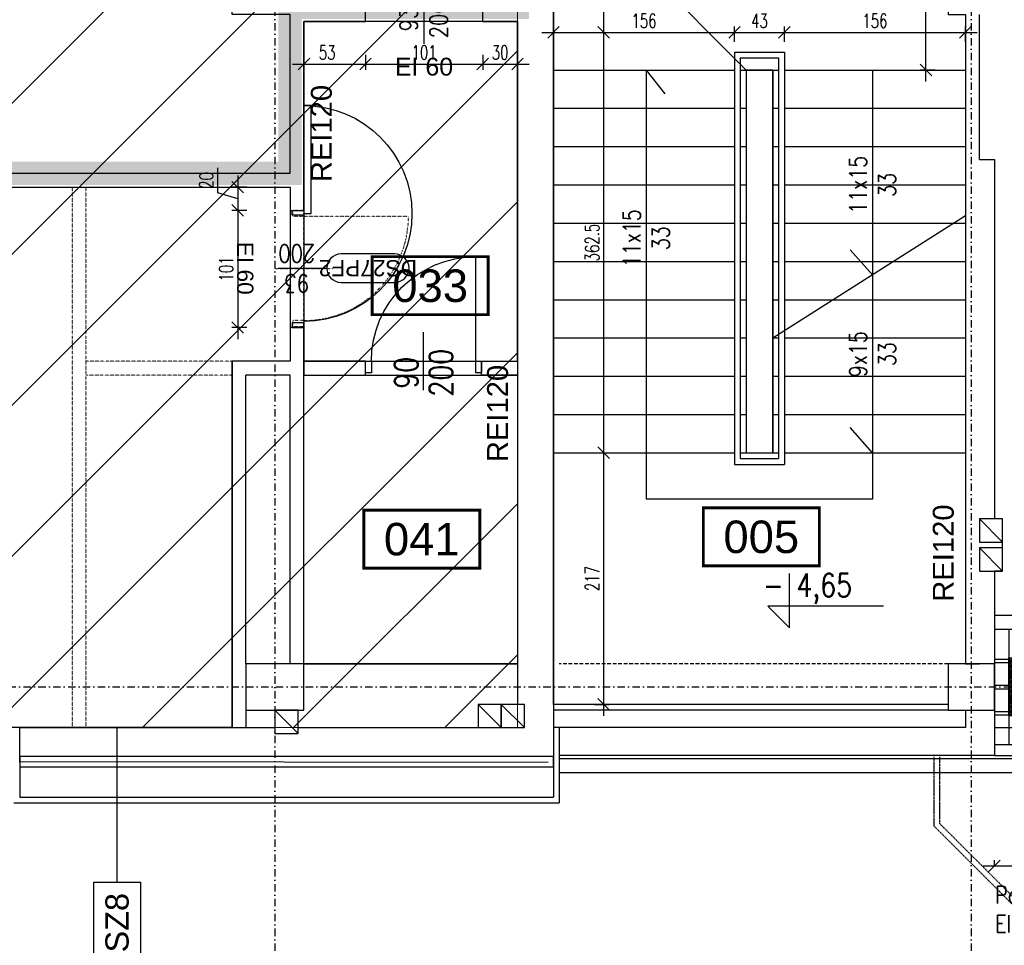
# Model space of a CAD drawing. Header units: centimetres. Extents: x -10729 to 144862, y -4437 to 43656.
# Tile 13 of 148: x 5380 to 6229, y 4777 to 5575. Entities that reach past the tile are written whole.
import ezdxf
from ezdxf.enums import TextEntityAlignment as Align

# ---------------------------------------------------------------- set-up
doc = ezdxf.new("R2010")
doc.units = ezdxf.units.CM
doc.header["$LTSCALE"] = 0.1
doc.header["$PDMODE"] = 35
doc.header["$PDSIZE"] = 0.1
for name, pattern in [('Kondygnacja  -0_5$0$DIVIDE', [31.75, 12.7, -6.35, 0, -6.35, 0, -6.35]), ('Kondygnacja  -0_5$0$DOT2', [3.175, 0, -3.175]), ('Kondygnacja  -0_5$0$HIDDEN', [9.525, 6.35, -3.175]), ('Kondygnacja  -0_5$0$HIDDEN2', [4.7625, 3.175, -1.5875]), ('Osie rzutów$0$DASHDOT2', [12.7, 6.35, -3.175, 0, -3.175])]:
    doc.linetypes.add(name, pattern=pattern)
doc.layers.get('0').update_dxf_attribs({"color": 8})
doc.layers.get('DEFPOINTS').update_dxf_attribs({"color": 8})
for name, color, linetype in [('Kondygnacja  -0_5$0$ARCH_ETAPOWANIE', 8, 'Kondygnacja  -0_5$0$DIVIDE'), ('Kondygnacja  -0_5$0$ARCH_INFO_ETYK_DRZWI', 8, 'Continuous'), ('Kondygnacja  -0_5$0$ARCH_INFO_ETYK_DRZWI_IST', 8, 'Continuous'), ('Kondygnacja  -0_5$0$ARCH_INFO_KOTY_WYSOKOŚCIOWE_IST', 8, 'Continuous'), ('Kondygnacja  -0_5$0$ARCH_INFO_ODPORNOŚĆ OGNIOWA', 8, 'Continuous'), ('Kondygnacja  -0_5$0$ARCH_INFO_OPISY', 8, 'Continuous'), ('Kondygnacja  -0_5$0$ARCH_INFO_OPISY_PRZEGRODY_IST', 8, 'Continuous'), ('Kondygnacja  -0_5$0$ARCH_INFO_SCHODY_IST', 8, 'Continuous'), ('Kondygnacja  -0_5$0$ARCH_KONSTR_POWYŻEJ RZUTU_IST', 8, 'Kondygnacja  -0_5$0$HIDDEN2'), ('Kondygnacja  -0_5$0$ARCH_MUROWANE_IST', 8, 'Continuous'), ('Kondygnacja  -0_5$0$ARCH_NIEWIDOK_IST', 8, 'Kondygnacja  -0_5$0$HIDDEN'), ('Kondygnacja  -0_5$0$ARCH_OCIEPLENIE_IST', 8, 'Continuous'), ('Kondygnacja  -0_5$0$ARCH_OKŁADZINA', 8, 'Continuous'), ('Kondygnacja  -0_5$0$ARCH_OTWORY_WENTYLACJA_IST', 8, 'Continuous'), ('Kondygnacja  -0_5$0$ARCH_PRZEKROJOWE_IST', 8, 'Continuous'), ('Kondygnacja  -0_5$0$ARCH_SCHODY_IST', 8, 'Continuous'), ('Kondygnacja  -0_5$0$ARCH_SŁUPY', 8, 'Continuous'), ('Kondygnacja  -0_5$0$ARCH_WYBURZENIA', 8, 'Kondygnacja  -0_5$0$DOT2'), ('Kondygnacja  -0_5$0$ARCH_ŚLUSARKA_DRZWI', 8, 'Continuous'), ('Kondygnacja  -0_5$0$ARCH_ŻELBET_IST', 8, 'Continuous'), ('Osie rzutów$0$ARCH_INFO_OSIE_IST', 8, 'Osie rzutów$0$DASHDOT2'), ('Osie rzutów$0$ARCH_INFO_OSIE_OPISY_IST', 8, 'Continuous'), ('Pomieszczenia -05$0$ARCH_INFO_AREA_ETYKIETY_200', 8, 'Continuous')]:
    doc.layers.add(name, color=color, linetype=linetype)
doc.layers.add('Kondygnacja  -0_5$0$ARCH_INFO_WYMIARY', color=8, linetype='Continuous', lineweight=9)
doc.layers.add('Kondygnacja  -0_5$0$ARCH_WIDOK', color=8, linetype='Continuous', lineweight=13)
doc.layers.add('Kondygnacja  -0_5$0$ARCH_POMOCNICZE', color=8, linetype='Continuous', plot=False)
doc.layers.add('OBRYSY POWIERZCHNI', color=8, linetype='Continuous', plot=False)
doc.styles.add('Kondygnacja  -0_5$0$Arial', font='ARIAL.TTF')
doc.styles.add('Kondygnacja  -0_5$0$Romans', font='Romans.shx', dxfattribs={"width": 0.7})
doc.styles.add('Kondygnacja  -0_5$0$ROMANS-50-CM', font='romans.shx', dxfattribs={"width": 0.8, "height": 10})
doc.styles.add('Pomieszczenia -05$0$Arial', font='ARIAL.TTF')
doc.dimstyles.new('Kondygnacja  -0_5$0$Wymiary 1-100', dxfattribs={"dimtxt": 12, "dimasz": 10, "dimexe": 5, "dimexo": 0, "dimgap": 4, "dimtad": 1, "dimrnd": 0.5, "dimzin": 12, "dimdsep": 46, "dimtxsty": 'Kondygnacja  -0_5$0$Romans', "dimblk": 'Kondygnacja  -0_5$0$_Oblique', "dimcen": 10, "dimdle": 10, "dimclrt": 55, "dimazin": 0, "dimtfac": 1, "dimtmove": 1, "dimatfit": 3, "dimfxl": 0, "dimtolj": 1, "dimtzin": 0, "dimarcsym": 0})
pattern_1 = [(45, (-6220.4609, -4950), (-0.67351921, 0.67351921), [])]

# ---------------------------------------------------------------- blocks, each defined once
blk = doc.blocks.new('Osie rzutów')
at = {"layer": 'Osie rzutów$0$ARCH_INFO_OSIE_IST', "ltscale": 10}
for p, q in [((5600, 12510), (5600, 4512.32)), ((6200, 12510), (6200, 4800)), ((6200, 12510), (6200, 4571.18)), ((4436.04, 5000), (15156.54, 5000))]:
    blk.add_line(p, q, dxfattribs=at)
blk = doc.blocks.new('Pomieszczenia -05$0$etykieta_numer')
at = {"color": 0, "linetype": 'ByBlock', "const_width": 2.44}
blk.add_lwpolyline([(-50, -50), (-50, 0), (50, 0), (50, -50)], close=True, dxfattribs=at)
at = {"color": 0, "linetype": 'ByBlock', "style": 'Pomieszczenia -05$0$Arial'}
blk.add_attdef('AECAREA:NUMBER', text='', height=28, dxfattribs=at).set_placement((0, -25), align=Align.MIDDLE)
blk = doc.blocks.new('Pomieszczenia -05_1')
at = {"layer": 'Pomieszczenia -05$0$ARCH_INFO_AREA_ETYKIETY_200', "color": 253, "linetype": 'Continuous', "lineweight": -3}
for p, values in [((5733.76, 5371.02), {'AECAREA:NUMBER': '033'}), ((5726.5, 5152.51), {'AECAREA:NUMBER': '041'}), ((6019.08, 5154.52), {'AECAREA:NUMBER': '005'})]:
    blk.add_blockref('Pomieszczenia -05$0$etykieta_numer', p, dxfattribs=at).add_auto_attribs(values)
blk = doc.blocks.new('Kondygnacja  -0_5$0$T-drzwi_góra-200')
at = {"layer": 'Kondygnacja  -0_5$0$ARCH_INFO_ETYK_DRZWI'}
blk.add_line((0, 0), (0, 60), dxfattribs=at)
blk.add_lwpolyline([(-17.5, 143.7), (-17.5, 77.5, 1), (17.5, 77.5), (17.5, 143.7, 1)], format="xyb", close=True, dxfattribs=at)
at = {"layer": 'Kondygnacja  -0_5$0$ARCH_INFO_ETYK_DRZWI', "style": 'Kondygnacja  -0_5$0$Arial'}
blk.add_attdef('ADS_DRZWI:SYMBOL', text='', height=20, rotation=90, dxfattribs=at).set_placement((0, 110.6), align=Align.MIDDLE)
at = {"layer": 'Kondygnacja  -0_5$0$ARCH_INFO_ETYK_DRZWI', "style": 'Kondygnacja  -0_5$0$Romans', "width": 0.8}
for tag, p in [('ADS_DRZWI:SZEROKOŚĆ', (-8, 30.5)), ('ADS_DRZWI:WYSOKOŚĆ', (29, 29.5))]:
    blk.add_attdef(tag, text='', height=22, rotation=90, dxfattribs=at).set_placement(p, align=Align.CENTER)
at = {"layer": 'Kondygnacja  -0_5$0$ARCH_INFO_ETYK_DRZWI', "color": 1, "style": 'Kondygnacja  -0_5$0$Arial'}
blk.add_attdef('ADS_DRZWI:ODPORNOŚĆ_OGNIOWA', text='', height=22, dxfattribs=at).set_placement((-0.1, -45.8), align=Align.BOTTOM_CENTER)
blk = doc.blocks.new('Kondygnacja  -0_5$0$_Oblique')
at = {"color": 0, "linetype": 'ByBlock', "lineweight": -2}
blk.add_line((-0.5, -0.5), (0.5, 0.5), dxfattribs=at)
blk = doc.blocks.new('*D143')
at = {"layer": 'DEFPOINTS', "color": 0}
for p in [(5996, 5564.48), (5840, 5532), (5996, 5532)]:
    blk.add_point(p, dxfattribs=at)
at = {"layer": 'Kondygnacja  -0_5$0$ARCH_INFO_WYMIARY', "color": 0, "lineweight": -2}
for p, q in [((5840, 5556.48), (5840, 5569.48)), ((5996, 5556.48), (5996, 5569.48)), ((5830, 5564.48), (6006, 5564.48))]:
    blk.add_line(p, q, dxfattribs=at)
at = {"layer": 'Kondygnacja  -0_5$0$ARCH_INFO_WYMIARY', "color": 0, "lineweight": -2, "xscale": 10, "yscale": 10, "zscale": 10, "rotation": 180}
blk.add_blockref('Kondygnacja  -0_5$0$_Oblique', (5840, 5564.48), dxfattribs=at)
at = {"layer": 'Kondygnacja  -0_5$0$ARCH_INFO_WYMIARY', "color": 0, "lineweight": -2, "xscale": 10, "yscale": 10, "zscale": 10}
blk.add_blockref('Kondygnacja  -0_5$0$_Oblique', (5996, 5564.48), dxfattribs=at)
at = {"layer": 'Kondygnacja  -0_5$0$ARCH_INFO_WYMIARY', "color": 55, "insert": (5918, 5574.48), "char_height": 12, "attachment_point": 5, "style": 'Kondygnacja  -0_5$0$Romans'}
blk.add_mtext('\\A1;156', dxfattribs=at)
blk = doc.blocks.new('*D144')
at = {"layer": 'DEFPOINTS', "color": 0}
for p in [(6039, 5564.48), (6039, 5547.43), (5996, 5532)]:
    blk.add_point(p, dxfattribs=at)
at = {"layer": 'Kondygnacja  -0_5$0$ARCH_INFO_WYMIARY', "color": 0, "lineweight": -2}
for p, q in [((5996, 5556.48), (5996, 5569.48)), ((6039, 5556.48), (6039, 5569.48)), ((5986, 5564.48), (6049, 5564.48))]:
    blk.add_line(p, q, dxfattribs=at)
at = {"layer": 'Kondygnacja  -0_5$0$ARCH_INFO_WYMIARY', "color": 0, "lineweight": -2, "xscale": 10, "yscale": 10, "zscale": 10, "rotation": 180}
blk.add_blockref('Kondygnacja  -0_5$0$_Oblique', (5996, 5564.48), dxfattribs=at)
at = {"layer": 'Kondygnacja  -0_5$0$ARCH_INFO_WYMIARY', "color": 0, "lineweight": -2, "xscale": 10, "yscale": 10, "zscale": 10}
blk.add_blockref('Kondygnacja  -0_5$0$_Oblique', (6039, 5564.48), dxfattribs=at)
at = {"layer": 'Kondygnacja  -0_5$0$ARCH_INFO_WYMIARY', "color": 55, "insert": (6017.5, 5574.48), "char_height": 12, "attachment_point": 5, "style": 'Kondygnacja  -0_5$0$Romans'}
blk.add_mtext('\\A1;43', dxfattribs=at)
blk = doc.blocks.new('*D145')
at = {"layer": 'DEFPOINTS', "color": 0}
for p in [(6195, 5564.48), (6039, 5547.43), (6195, 5538.45)]:
    blk.add_point(p, dxfattribs=at)
at = {"layer": 'Kondygnacja  -0_5$0$ARCH_INFO_WYMIARY', "color": 0, "lineweight": -2}
for p, q in [((6039, 5556.48), (6039, 5569.48)), ((6195, 5556.48), (6195, 5569.48)), ((6029, 5564.48), (6205, 5564.48))]:
    blk.add_line(p, q, dxfattribs=at)
at = {"layer": 'Kondygnacja  -0_5$0$ARCH_INFO_WYMIARY', "color": 0, "lineweight": -2, "xscale": 10, "yscale": 10, "zscale": 10, "rotation": 180}
blk.add_blockref('Kondygnacja  -0_5$0$_Oblique', (6039, 5564.48), dxfattribs=at)
at = {"layer": 'Kondygnacja  -0_5$0$ARCH_INFO_WYMIARY', "color": 0, "lineweight": -2, "xscale": 10, "yscale": 10, "zscale": 10}
blk.add_blockref('Kondygnacja  -0_5$0$_Oblique', (6195, 5564.48), dxfattribs=at)
at = {"layer": 'Kondygnacja  -0_5$0$ARCH_INFO_WYMIARY', "color": 55, "insert": (6117, 5574.48), "char_height": 12, "attachment_point": 5, "style": 'Kondygnacja  -0_5$0$Romans'}
blk.add_mtext('\\A1;156', dxfattribs=at)
blk = doc.blocks.new('*D147')
at = {"layer": 'DEFPOINTS', "color": 0}
for p in [(5840, 5699), (5883.3, 5699), (5845, 5564.48)]:
    blk.add_point(p, dxfattribs=at)
at = {"layer": 'Kondygnacja  -0_5$0$ARCH_INFO_WYMIARY', "color": 0, "lineweight": -2}
for p, q in [((5883.3, 5554.48), (5883.3, 5709)), ((5875.3, 5699), (5888.3, 5699)), ((5875.3, 5564.48), (5888.3, 5564.48))]:
    blk.add_line(p, q, dxfattribs=at)
at = {"layer": 'Kondygnacja  -0_5$0$ARCH_INFO_WYMIARY', "color": 0, "lineweight": -2, "xscale": 10, "yscale": 10, "zscale": 10}
for p, rotation in [((5883.3, 5699), 90), ((5883.3, 5564.48), 270)]:
    blk.add_blockref('Kondygnacja  -0_5$0$_Oblique', p, dxfattribs=dict(at, rotation=rotation))
at = {"layer": 'Kondygnacja  -0_5$0$ARCH_INFO_WYMIARY', "color": 55, "insert": (5873.3, 5631.74), "char_height": 12, "attachment_point": 5, "rotation": 90, "style": 'Kondygnacja  -0_5$0$Romans'}
blk.add_mtext('\\A1;134.5', dxfattribs=at)
blk = doc.blocks.new('*D148')
at = {"layer": 'DEFPOINTS', "color": 0}
for p in [(6160.99, 5908), (6195, 5908), (6195, 5532)]:
    blk.add_point(p, dxfattribs=at)
at = {"layer": 'Kondygnacja  -0_5$0$ARCH_INFO_WYMIARY', "color": 0, "lineweight": -2}
for p, q in [((6160.99, 5522), (6160.99, 5918)), ((6168.99, 5908), (6155.99, 5908)), ((6168.99, 5532), (6155.99, 5532))]:
    blk.add_line(p, q, dxfattribs=at)
at = {"layer": 'Kondygnacja  -0_5$0$ARCH_INFO_WYMIARY', "color": 0, "lineweight": -2, "xscale": 10, "yscale": 10, "zscale": 10}
for p, rotation in [((6160.99, 5908), 90), ((6160.99, 5532), 270)]:
    blk.add_blockref('Kondygnacja  -0_5$0$_Oblique', p, dxfattribs=dict(at, rotation=rotation))
at = {"layer": 'Kondygnacja  -0_5$0$ARCH_INFO_WYMIARY', "color": 55, "insert": (6150.99, 5720), "char_height": 12, "attachment_point": 5, "rotation": 90, "style": 'Kondygnacja  -0_5$0$Romans'}
blk.add_mtext('\\A1;376', dxfattribs=at)
blk = doc.blocks.new('*D92')
at = {"layer": 'DEFPOINTS', "color": 0}
for p in [(5843.1, 5202), (5883.3, 5202), (5843.1, 4985)]:
    blk.add_point(p, dxfattribs=at)
at = {"layer": 'Kondygnacja  -0_5$0$ARCH_INFO_WYMIARY', "color": 0, "lineweight": -2}
for p, q in [((5883.3, 4975), (5883.3, 5212)), ((5875.3, 5202), (5888.3, 5202)), ((5875.3, 4985), (5888.3, 4985))]:
    blk.add_line(p, q, dxfattribs=at)
at = {"layer": 'Kondygnacja  -0_5$0$ARCH_INFO_WYMIARY', "color": 0, "lineweight": -2, "xscale": 10, "yscale": 10, "zscale": 10}
for p, rotation in [((5883.3, 5202), 90), ((5883.3, 4985), 270)]:
    blk.add_blockref('Kondygnacja  -0_5$0$_Oblique', p, dxfattribs=dict(at, rotation=rotation))
at = {"layer": 'Kondygnacja  -0_5$0$ARCH_INFO_WYMIARY', "color": 55, "insert": (5873.3, 5093.5), "char_height": 12, "attachment_point": 5, "rotation": 90, "style": 'Kondygnacja  -0_5$0$Romans'}
blk.add_mtext('\\A1;217', dxfattribs=at)
blk = doc.blocks.new('*D93')
at = {"layer": 'DEFPOINTS', "color": 0}
for p in [(5845, 5564.48), (5883.3, 5564.48), (5845, 5202)]:
    blk.add_point(p, dxfattribs=at)
at = {"layer": 'Kondygnacja  -0_5$0$ARCH_INFO_WYMIARY', "color": 0, "lineweight": -2}
for p, q in [((5883.3, 5192), (5883.3, 5574.48)), ((5875.3, 5564.48), (5888.3, 5564.48)), ((5875.3, 5202), (5888.3, 5202))]:
    blk.add_line(p, q, dxfattribs=at)
at = {"layer": 'Kondygnacja  -0_5$0$ARCH_INFO_WYMIARY', "color": 0, "lineweight": -2, "xscale": 10, "yscale": 10, "zscale": 10}
for p, rotation in [((5883.3, 5564.48), 90), ((5883.3, 5202), 270)]:
    blk.add_blockref('Kondygnacja  -0_5$0$_Oblique', p, dxfattribs=dict(at, rotation=rotation))
at = {"layer": 'Kondygnacja  -0_5$0$ARCH_INFO_WYMIARY', "color": 55, "insert": (5873.3, 5383.24), "char_height": 12, "attachment_point": 5, "rotation": 90, "style": 'Kondygnacja  -0_5$0$Romans'}
blk.add_mtext('\\A1;362.5', dxfattribs=at)
blk = doc.blocks.new('*D176')
at = {"layer": 'DEFPOINTS', "color": 0}
for p in [(5625, 5574), (5678, 5574), (5678, 5537.13)]:
    blk.add_point(p, dxfattribs=at)
at = {"layer": 'Kondygnacja  -0_5$0$ARCH_INFO_WYMIARY', "color": 0, "lineweight": -2}
for p, q in [((5625, 5545.13), (5625, 5532.13)), ((5678, 5545.13), (5678, 5532.13)), ((5615, 5537.13), (5688, 5537.13))]:
    blk.add_line(p, q, dxfattribs=at)
at = {"layer": 'Kondygnacja  -0_5$0$ARCH_INFO_WYMIARY', "color": 0, "lineweight": -2, "xscale": 10, "yscale": 10, "zscale": 10, "rotation": 180}
blk.add_blockref('Kondygnacja  -0_5$0$_Oblique', (5625, 5537.13), dxfattribs=at)
at = {"layer": 'Kondygnacja  -0_5$0$ARCH_INFO_WYMIARY', "color": 0, "lineweight": -2, "xscale": 10, "yscale": 10, "zscale": 10}
blk.add_blockref('Kondygnacja  -0_5$0$_Oblique', (5678, 5537.13), dxfattribs=at)
at = {"layer": 'Kondygnacja  -0_5$0$ARCH_INFO_WYMIARY', "color": 55, "insert": (5645, 5547.13), "char_height": 12, "attachment_point": 5, "style": 'Kondygnacja  -0_5$0$Romans'}
blk.add_mtext('\\A1;53', dxfattribs=at)
blk = doc.blocks.new('*D177')
at = {"layer": 'DEFPOINTS', "color": 0}
for p in [(5678, 5574), (5779, 5574), (5779, 5537.13)]:
    blk.add_point(p, dxfattribs=at)
at = {"layer": 'Kondygnacja  -0_5$0$ARCH_INFO_WYMIARY', "color": 0, "lineweight": -2}
for p, q in [((5678, 5545.13), (5678, 5532.13)), ((5779, 5545.13), (5779, 5532.13)), ((5668, 5537.13), (5789, 5537.13))]:
    blk.add_line(p, q, dxfattribs=at)
at = {"layer": 'Kondygnacja  -0_5$0$ARCH_INFO_WYMIARY', "color": 0, "lineweight": -2, "xscale": 10, "yscale": 10, "zscale": 10, "rotation": 180}
blk.add_blockref('Kondygnacja  -0_5$0$_Oblique', (5678, 5537.13), dxfattribs=at)
at = {"layer": 'Kondygnacja  -0_5$0$ARCH_INFO_WYMIARY', "color": 0, "lineweight": -2, "xscale": 10, "yscale": 10, "zscale": 10}
blk.add_blockref('Kondygnacja  -0_5$0$_Oblique', (5779, 5537.13), dxfattribs=at)
at = {"layer": 'Kondygnacja  -0_5$0$ARCH_INFO_WYMIARY', "color": 55, "insert": (5728.5, 5547.13), "char_height": 12, "attachment_point": 5, "style": 'Kondygnacja  -0_5$0$Romans'}
blk.add_mtext('\\A1;101', dxfattribs=at)
blk = doc.blocks.new('*D178')
at = {"layer": 'DEFPOINTS', "color": 0}
for p in [(5779, 5574), (5809, 5574), (5809, 5537.13)]:
    blk.add_point(p, dxfattribs=at)
at = {"layer": 'Kondygnacja  -0_5$0$ARCH_INFO_WYMIARY', "color": 0, "lineweight": -2}
for p, q in [((5779, 5545.13), (5779, 5532.13)), ((5809, 5545.13), (5809, 5532.13)), ((5769, 5537.13), (5819, 5537.13))]:
    blk.add_line(p, q, dxfattribs=at)
at = {"layer": 'Kondygnacja  -0_5$0$ARCH_INFO_WYMIARY', "color": 0, "lineweight": -2, "xscale": 10, "yscale": 10, "zscale": 10, "rotation": 180}
blk.add_blockref('Kondygnacja  -0_5$0$_Oblique', (5779, 5537.13), dxfattribs=at)
at = {"layer": 'Kondygnacja  -0_5$0$ARCH_INFO_WYMIARY', "color": 0, "lineweight": -2, "xscale": 10, "yscale": 10, "zscale": 10}
blk.add_blockref('Kondygnacja  -0_5$0$_Oblique', (5809, 5537.13), dxfattribs=at)
at = {"layer": 'Kondygnacja  -0_5$0$ARCH_INFO_WYMIARY', "color": 55, "insert": (5794, 5547.13), "char_height": 12, "attachment_point": 5, "style": 'Kondygnacja  -0_5$0$Romans'}
blk.add_mtext('\\A1;30', dxfattribs=at)
blk = doc.blocks.new('*D121')
at = {"layer": 'DEFPOINTS', "color": 0}
for p in [(6420, 4914.9), (6220, 4845.63), (6420, 4845.63)]:
    blk.add_point(p, dxfattribs=at)
at = {"layer": 'Kondygnacja  -0_5$0$ARCH_INFO_WYMIARY', "color": 0, "lineweight": -2}
for p, q in [((6420, 4853.63), (6420, 4840.63)), ((6210, 4845.63), (6430, 4845.63)), ((6220, 4845.63), (6220, 4850.63))]:
    blk.add_line(p, q, dxfattribs=at)
at = {"layer": 'Kondygnacja  -0_5$0$ARCH_INFO_WYMIARY', "color": 0, "lineweight": -2, "xscale": 10, "yscale": 10, "zscale": 10, "rotation": 180}
blk.add_blockref('Kondygnacja  -0_5$0$_Oblique', (6220, 4845.63), dxfattribs=at)
at = {"layer": 'Kondygnacja  -0_5$0$ARCH_INFO_WYMIARY', "color": 0, "lineweight": -2, "xscale": 10, "yscale": 10, "zscale": 10}
blk.add_blockref('Kondygnacja  -0_5$0$_Oblique', (6420, 4845.63), dxfattribs=at)
at = {"layer": 'Kondygnacja  -0_5$0$ARCH_INFO_WYMIARY', "color": 55, "insert": (6320, 4855.63), "char_height": 12, "attachment_point": 5, "style": 'Kondygnacja  -0_5$0$Romans'}
blk.add_mtext('\\A1;200', dxfattribs=at)
blk = doc.blocks.new('Kondygnacja  -0_5$0$słup 6.8.11')
at = {"layer": 'Kondygnacja  -0_5$0$ARCH_SŁUPY'}
h = blk.add_hatch(dxfattribs=at)
h.set_pattern_fill('ANSI31', color=256, scale=0.3, style=0)
h.set_pattern_definition(pattern_1)
h.paths.add_polyline_path([(15, 75), (12, 75), (12, 25), (15, 25)])
h = blk.add_hatch(dxfattribs=at)
h.set_pattern_fill('ANSI31', color=256, scale=0.3, style=0)
h.set_pattern_definition(pattern_1)
h.paths.add_polyline_path([(65, 71), (65, 74), (15, 74), (15, 71)])
h = blk.add_hatch(dxfattribs=at)
h.set_pattern_fill('ANSI31', color=256, scale=0.3, style=0)
h.set_pattern_definition(pattern_1)
h.paths.add_polyline_path([(68, 75), (65, 75), (65, 25), (68, 25)])
h = blk.add_hatch(dxfattribs=at)
h.set_pattern_fill('ANSI31', color=256, scale=0.3, style=0)
h.set_pattern_definition(pattern_1)
h.paths.add_polyline_path([(65, 48.5), (65, 51.5), (15, 51.5), (15, 48.5)])
h = blk.add_hatch(dxfattribs=at)
h.set_pattern_fill('ANSI31', color=256, scale=0.3, style=0)
h.set_pattern_definition(pattern_1)
h.paths.add_polyline_path([(65, 26), (65, 29), (15, 29), (15, 26)])
at = {"layer": 'Kondygnacja  -0_5$0$ARCH_POMOCNICZE'}
blk.add_lwpolyline([(95, 100), (95, 0), (0, 0), (0, 100)], close=True, dxfattribs=at)
for points in [[(12, 100), (12, 75)], [(15, 100), (15, 75)], [(38.5, 100), (38.5, 74)], [(41.5, 100), (41.5, 74)], [(65, 100), (65, 75)], [(68, 100), (68, 75)], [(0, 74), (12, 74)], [(0, 71), (12, 71)], [(68, 74), (95, 74)], [(68, 71), (95, 71)], [(0, 51.5), (12, 51.5)], [(68, 51.5), (95, 51.5)], [(0, 48.5), (12, 48.5)], [(68, 48.5), (95, 48.5)], [(0, 29), (12, 29)], [(0, 26), (12, 26)], [(38.5, 26), (38.5, 0)], [(41.5, 26), (41.5, 0)], [(68, 29), (95, 29)], [(68, 26), (95, 26)], [(12, 25), (12, 0)], [(15, 25), (15, 0)], [(65, 25), (65, 0)], [(68, 25), (68, 0)]]:
    blk.add_lwpolyline(points, dxfattribs=at)
at = {"layer": 'Kondygnacja  -0_5$0$ARCH_SŁUPY'}
for p, q in [((15, 51.5), (65, 51.5)), ((65, 48.5), (15, 48.5))]:
    blk.add_line(p, q, dxfattribs=at)
for points in [[(12, 75), (15, 75), (15, 25), (12, 25)], [(65, 75), (68, 75), (68, 25), (65, 25)]]:
    blk.add_lwpolyline(points, close=True, dxfattribs=at)
for points in [[(65, 74), (15, 74)], [(15, 71), (65, 71)], [(65, 29), (15, 29)], [(15, 26), (65, 26)]]:
    blk.add_lwpolyline(points, dxfattribs=at)
blk = doc.blocks.new('Kondygnacja  -0_5$0$DRZWI90')
blk.add_line((-45, 0), (-45, 90))
at = {"lineweight": -3}
for p, q in [((0, -25), (0, 25)), ((45, 0), (-45, 0))]:
    blk.add_line(p, q, dxfattribs=at)
for points in [[(-50, -10), (-45, -10), (-45, 0), (-50, 0)], [(45, -10), (50, -10), (50, 0), (45, 0)]]:
    blk.add_lwpolyline(points, close=True, dxfattribs=at)
blk.add_arc((-45, 0), 90, 0, 90, dxfattribs=at)
blk = doc.blocks.new('Kondygnacja  -0_5$0$T-drzwi_lewe-200')
at = {"layer": 'Kondygnacja  -0_5$0$ARCH_INFO_ETYK_DRZWI'}
blk.add_line((0, 0), (-60, 0), dxfattribs=at)
blk.add_lwpolyline([(-77.5, 17.5), (-143.7, 17.5, 1), (-143.7, -17.5), (-77.5, -17.5, 1)], format="xyb", close=True, dxfattribs=at)
at = {"layer": 'Kondygnacja  -0_5$0$ARCH_INFO_ETYK_DRZWI', "color": 1, "style": 'Kondygnacja  -0_5$0$Arial'}
blk.add_attdef('ADS_DRZWI:ODPORNOŚĆ_OGNIOWA', text='', height=20, rotation=90, dxfattribs=at).set_placement((56.4, 0.1), align=Align.BOTTOM_CENTER)
at = {"layer": 'Kondygnacja  -0_5$0$ARCH_INFO_ETYK_DRZWI', "style": 'Kondygnacja  -0_5$0$Romans', "width": 0.8}
for tag, p in [('ADS_DRZWI:SZEROKOŚĆ', (-23, 7.9)), ('ADS_DRZWI:WYSOKOŚĆ', (-23, -29))]:
    blk.add_attdef(tag, text='', height=22, dxfattribs=at).set_placement(p, align=Align.CENTER)
at = {"layer": 'Kondygnacja  -0_5$0$ARCH_INFO_ETYK_DRZWI', "style": 'Kondygnacja  -0_5$0$Arial'}
blk.add_attdef('ADS_DRZWI:SYMBOL', text='', height=20, dxfattribs=at).set_placement((-110.6, 0), align=Align.MIDDLE)
blk = doc.blocks.new('*D184')
at = {"layer": 'DEFPOINTS', "color": 0}
for p in [(5613, 5431), (5567.85, 5411), (5613, 5411)]:
    blk.add_point(p, dxfattribs=at)
at = {"layer": 'Kondygnacja  -0_5$0$ARCH_INFO_WYMIARY', "color": 0, "lineweight": -2}
for p, q in [((5550.85, 5426.1), (5550.85, 5447.7)), ((5567.85, 5441), (5567.85, 5401)), ((5575.85, 5431), (5562.85, 5431)), ((5567.85, 5421), (5550.85, 5426.1)), ((5575.85, 5411), (5562.85, 5411))]:
    blk.add_line(p, q, dxfattribs=at)
at = {"layer": 'Kondygnacja  -0_5$0$ARCH_INFO_WYMIARY', "color": 0, "lineweight": -2, "xscale": 10, "yscale": 10, "zscale": 10}
for p, rotation in [((5567.85, 5431), 90), ((5567.85, 5411), 270)]:
    blk.add_blockref('Kondygnacja  -0_5$0$_Oblique', p, dxfattribs=dict(at, rotation=rotation))
at = {"layer": 'Kondygnacja  -0_5$0$ARCH_INFO_WYMIARY', "color": 55, "insert": (5540.85, 5436.9), "char_height": 12, "attachment_point": 5, "rotation": 90, "style": 'Kondygnacja  -0_5$0$Romans'}
blk.add_mtext('\\A1;20', dxfattribs=at)
blk = doc.blocks.new('*D185')
at = {"layer": 'DEFPOINTS', "color": 0}
for p in [(5613, 5411), (5567.85, 5310), (5613, 5310)]:
    blk.add_point(p, dxfattribs=at)
at = {"layer": 'Kondygnacja  -0_5$0$ARCH_INFO_WYMIARY', "color": 0, "lineweight": -2}
for p, q in [((5567.85, 5421), (5567.85, 5300)), ((5575.85, 5411), (5562.85, 5411)), ((5575.85, 5310), (5562.85, 5310))]:
    blk.add_line(p, q, dxfattribs=at)
at = {"layer": 'Kondygnacja  -0_5$0$ARCH_INFO_WYMIARY', "color": 0, "lineweight": -2, "xscale": 10, "yscale": 10, "zscale": 10}
for p, rotation in [((5567.85, 5411), 90), ((5567.85, 5310), 270)]:
    blk.add_blockref('Kondygnacja  -0_5$0$_Oblique', p, dxfattribs=dict(at, rotation=rotation))
at = {"layer": 'Kondygnacja  -0_5$0$ARCH_INFO_WYMIARY', "color": 55, "insert": (5557.85, 5360.5), "char_height": 12, "attachment_point": 5, "rotation": 90, "style": 'Kondygnacja  -0_5$0$Romans'}
blk.add_mtext('\\A1;101', dxfattribs=at)

msp = doc.modelspace()

# ---------------------------------------------------------------- hatches: boundary and pattern name
at = {"layer": 'Kondygnacja  -0_5$0$ARCH_WIDOK'}
h = msp.add_hatch(dxfattribs=at)
h.set_pattern_fill('ANSI31', color=256, scale=29, style=0)
h.paths.add_polyline_path([(5809, 5600), (4980, 5600), (4980, 4965), (5809, 4965)])

# ---------------------------------------------------------------- linework, layer by layer
at = {"layer": 'Kondygnacja  -0_5$0$ARCH_ETAPOWANIE', "ltscale": 10, "const_width": 20, "elevation": 300}
msp.add_lwpolyline([(4946, 3931), (4946, 5443), (5613, 5443), (5613, 5586), (5809, 5586), (5815, 12220), (6212, 12220), (6212, 13458.874), (6172, 13458.874), (6171.997, 14762.582), (4925, 14762.019), (4925, 14762.019), (8839.196, 14763.787)], dxfattribs=at)
at = {"layer": 'Kondygnacja  -0_5$0$ARCH_INFO_KOTY_WYSOKOŚCIOWE_IST'}
msp.add_lwpolyline([(6124.404, 5069.747), (6024.686, 5069.747), (6043.436, 5050.997), (6043.436, 5097.841)], dxfattribs=at)
at = {"layer": 'Kondygnacja  -0_5$0$ARCH_INFO_OPISY_PRZEGRODY_IST'}
msp.add_lwpolyline([(5463.998, 4831.707), (5483.998, 4831.707), (5483.998, 4761.707), (5443.998, 4761.707), (5443.998, 4831.707), (5463.998, 4831.707), (5463.998, 4965)], dxfattribs=at)
at = {"layer": 'Kondygnacja  -0_5$0$ARCH_INFO_SCHODY_IST'}
for p, q in [((5920, 5532), (5920, 5162)), ((5920, 5532), (5935.945, 5511.525)), ((6115, 5532), (6115, 5202)), ((6115, 5355.321), (6095.773, 5377.09)), ((6115, 5202), (6095.773, 5223.769)), ((6115, 5202), (6115, 5162)), ((6115, 5162), (5920, 5162))]:
    msp.add_line(p, q, dxfattribs=at)
at = {"layer": 'Kondygnacja  -0_5$0$ARCH_KONSTR_POWYŻEJ RZUTU_IST', "ltscale": 10}
msp.add_line((6180, 5020), (5845, 5020), dxfattribs=at)
at = {"layer": 'Kondygnacja  -0_5$0$ARCH_MUROWANE_IST', "ltscale": 4}
for p, q in [((5840, 5699), (5840, 4940)), ((5678, 5574), (5678, 5586)), ((5779, 5574), (5779, 5586)), ((5613, 5443), (5613, 5580)), ((6195, 5580), (6195, 5020)), ((6207, 5455), (6207, 5580)), ((5625, 5574), (5678, 5574)), ((5625, 5431), (5625, 5574)), ((5779, 5574), (5809, 5574)), ((5809, 5574), (5809, 4985)), ((6207, 5455), (6220, 5455)), ((6220, 5455), (6220, 5145)), ((4980, 5443), (5613, 5443)), ((4980, 5431), (5613, 5431)), ((5563, 4965), (5563, 5281)), ((5575, 5020), (5575, 5269)), ((6220, 5100), (6220, 4941)), ((5625, 5020), (5809, 5020)), ((5575, 4980), (5575, 4965)), ((6195, 4980), (6195, 4965)), ((5380, 4935), (5380, 4965)), ((6195, 4965), (5840, 4965)), ((6220, 4965), (6260, 4965)), ((6220, 4941), (5845, 4941)), ((6220, 4941), (6260, 4941)), ((6260, 4938), (5845, 4938)), ((6260, 4926), (5845, 4926))]:
    msp.add_line(p, q, dxfattribs=at)
for points in [[(5613, 5431), (5613, 5411), (5625, 5411), (5625, 5433.095)], [(5625, 5020), (5625, 5310), (5613, 5310), (5613, 5281), (5563, 5281)], [(5613, 5020), (5613, 5269), (5575, 5269)], [(5840, 4940), (5840, 4940), (5380, 4940), (5380, 4965), (5600, 4965)], [(5620, 4965), (5815, 4965)]]:
    msp.add_lwpolyline(points, dxfattribs=at)
for points in [[(5678.059, 5281), (5625, 5281), (5625, 5269), (5678.059, 5269)], [(5778.059, 5281), (5809, 5281), (5809, 5269), (5778.059, 5269)]]:
    msp.add_lwpolyline(points, close=True, dxfattribs=at)
at = {"layer": 'Kondygnacja  -0_5$0$ARCH_NIEWIDOK_IST'}
for points in [[(6607.5, 4880), (6368, 4879.998), (6268, 4779.998), (6168, 4879.998), (6168, 4940)], [(6607.5, 4884.998), (6365.929, 4884.998), (6268, 4787.069), (6173, 4882.069), (6173, 4940)]]:
    msp.add_lwpolyline(points, dxfattribs=at)
at = {"layer": 'Kondygnacja  -0_5$0$ARCH_OCIEPLENIE_IST'}
msp.add_line((5835.5, 4935), (5380, 4935.5), dxfattribs=at)
at = {"layer": 'Kondygnacja  -0_5$0$ARCH_OKŁADZINA'}
msp.add_lwpolyline([(6220, 5062), (6322.461, 5062), (6322.461, 4985)], dxfattribs=at)
at = {"layer": 'Kondygnacja  -0_5$0$ARCH_OTWORY_WENTYLACJA_IST'}
for p, q in [((6207, 5145), (6227, 5125)), ((6207, 5120), (6227, 5100)), ((5775, 4985), (5795, 4965)), ((5795, 4985), (5815, 4965)), ((5600, 4980), (5620, 4960))]:
    msp.add_line(p, q, dxfattribs=at)
for points in [[(6207, 5125), (6227, 5125), (6227, 5145), (6207, 5145)], [(6207, 5100), (6227, 5100), (6227, 5120), (6207, 5120)], [(5775, 4965), (5795, 4965), (5795, 4985), (5775, 4985)], [(5795, 4965), (5815, 4965), (5815, 4985), (5795, 4985)], [(5600, 4960), (5620, 4960), (5620, 4980), (5600, 4980)]]:
    msp.add_lwpolyline(points, close=True, dxfattribs=at)
at = {"layer": 'Kondygnacja  -0_5$0$ARCH_PRZEKROJOWE_IST', "ltscale": 4}
for p, q in [((5845, 4965), (5845, 4900)), ((5380, 4940), (5380, 4905)), ((5840, 4940), (5840, 4905)), ((5380, 4905), (5840, 4905)), ((5375, 4900), (5845, 4900))]:
    msp.add_line(p, q, dxfattribs=at)
msp.add_lwpolyline([(5380, 4940), (5380, 4931), (5840, 4931), (5840, 4940)], dxfattribs=at)
at = {"layer": 'Kondygnacja  -0_5$0$ARCH_SCHODY_IST'}
for p, q in [((5840, 5575), (5840, 4980)), ((5996, 5547.426), (5996, 5192)), ((5996, 5547.426), (6039, 5547.426)), ((6001, 5542.426), (6001, 5197)), ((6001, 5542.426), (6034, 5542.426)), ((6034, 5542.426), (6034, 5197)), ((6039, 5547.426), (6039, 5192)), ((5840, 5532), (5996, 5532)), ((6001, 5532), (6034, 5532)), ((6006, 5532), (6006, 5202)), ((6029, 5532), (6029, 5202)), ((6039, 5532), (6195, 5532)), ((5840, 5499), (5996, 5499)), ((6001, 5499), (6006, 5499)), ((6029, 5499), (6034, 5499)), ((6039, 5499), (6195, 5499)), ((5840, 5466), (5996, 5466)), ((6001, 5466), (6006, 5466)), ((6029, 5466), (6034, 5466)), ((6039, 5466), (6195, 5466)), ((5840, 5433), (5996, 5433)), ((6001, 5433), (6006, 5433)), ((6029, 5433), (6034, 5433)), ((6039, 5433), (6195, 5433)), ((6029, 5301), (6195, 5406.446)), ((5840, 5400), (5996, 5400)), ((6001, 5400), (6006, 5400)), ((6029, 5400), (6034, 5400)), ((6039, 5400), (6195, 5400)), ((5840, 5367), (5996, 5367)), ((6001, 5367), (6006, 5367)), ((6029, 5367), (6034, 5367)), ((6039, 5367), (6195, 5367)), ((5840, 5334), (5996, 5334)), ((6001, 5334), (6006, 5334)), ((6029, 5334), (6034, 5334)), ((6039, 5334), (6195, 5334)), ((5840, 5301), (5996, 5301)), ((6001, 5301), (6006, 5301)), ((6029, 5301), (6034, 5301)), ((6039, 5301), (6195, 5301)), ((5840, 5268), (5996, 5268)), ((6001, 5268), (6006, 5268)), ((6029, 5268), (6034, 5268)), ((6039, 5268), (6195, 5268)), ((5840, 5235), (5996, 5235)), ((6001, 5235), (6006, 5235)), ((6029, 5235), (6034, 5235)), ((6039, 5235), (6195, 5235)), ((5840, 5202), (5996, 5202)), ((6001, 5202), (6034, 5202)), ((6039, 5202), (6195, 5202)), ((6001, 5197), (6034, 5197)), ((5996, 5192), (6039, 5192)), ((6180, 4985), (5845, 4985)), ((6180, 4980), (5840, 4980))]:
    msp.add_line(p, q, dxfattribs=at)
at = {"layer": 'Kondygnacja  -0_5$0$ARCH_WIDOK'}
msp.add_lwpolyline([(5809, 5600), (4980, 5600), (4980, 4965), (5809, 4965)], close=True, dxfattribs=at)
at = {"layer": 'Kondygnacja  -0_5$0$ARCH_WYBURZENIA'}
for points in [[(5425.095, 5431), (5425.095, 4965)], [(5437.095, 5431), (5437.095, 4965)], [(5585, 5281), (5437.095, 5281)], [(5563, 5269), (5437.095, 5269)]]:
    msp.add_lwpolyline(points, dxfattribs=at)
at = {"layer": 'Kondygnacja  -0_5$0$ARCH_ŚLUSARKA_DRZWI', "linetype": 'Continuous', "lineweight": -3}
for points in [[(5625, 5408.316), (5631.3, 5408.316), (5631.3, 5501.316), (5625, 5501.316)], [(5614.9, 5407), (5614.9, 5411), (5625, 5411), (5625, 5407)], [(5614.9, 5314), (5614.9, 5310), (5625, 5310), (5625, 5314)]]:
    msp.add_lwpolyline(points, close=True, dxfattribs=at)
at = {"layer": 'Kondygnacja  -0_5$0$ARCH_ŚLUSARKA_DRZWI', "linetype": 'Continuous', "lineweight": -3, "extrusion": (0, 0, -1)}
msp.add_arc((-5625, 5408.316), 93, 90, 270, dxfattribs=at)
at = {"layer": 'Kondygnacja  -0_5$0$ARCH_ŻELBET_IST', "ltscale": 4}
for p, q in [((6227, 5145), (6220, 5145)), ((6227, 5145), (6220, 5145)), ((6227, 5100), (6227, 5145)), ((6227, 5100), (6227, 5145)), ((6227, 5100), (6220, 5100)), ((6227, 5100), (6220, 5100)), ((6195, 5020), (6207, 5020)), ((6195, 5020), (6207, 5020))]:
    msp.add_line(p, q, dxfattribs=at)
for points in [[(5575, 4980), (5625, 4980), (5625, 5020), (5575, 5020)], [(6180, 4980), (6220, 4980), (6220, 5020), (6180, 5020)], [(6180, 4980), (6220, 4980), (6220, 5020), (6180, 5020)], [(6180, 4980), (6220, 4980), (6220, 5020), (6180, 5020)]]:
    msp.add_lwpolyline(points, close=True, dxfattribs=at)
at = {"layer": 'OBRYSY POWIERZCHNI'}
for points in [[(5840, 5908), (6195, 5908), (6195, 5620), (6180, 5620), (6180, 5580), (6195, 5580), (6195, 5020), (6180, 5020), (6180, 4985), (5840, 4985), (5840, 5699), (6006, 5532), (6006, 5202), (6029, 5202), (6029, 5532), (6011.65, 5532), (6006, 5532), (5840, 5699), (5840, 5908)], [(5613, 5443), (5613, 5580), (5563, 5580), (5563, 5832), (5000, 5832), (5000, 5837), (4981.5, 5837), (4980, 5837), (4980, 5620), (5020, 5620), (5020, 5580), (4980, 5580), (4980, 5443), (5613, 5443)], [(5613, 5431), (5613, 5281), (5563, 5281), (5563, 4965), (4980, 4965), (4980, 4980), (5020, 4980), (5020, 5020), (4980, 5020), (4980, 5431), (5613, 5431)], [(5625, 5269), (5809, 5269), (5809, 5020), (5625, 5020), (5625, 5269)]]:
    msp.add_lwpolyline(points, dxfattribs=at)
msp.add_lwpolyline([(5625, 5281), (5809, 5281), (5809, 5574), (5625, 5574)], close=True, dxfattribs=at)

# ---------------------------------------------------------------- block references
msp.add_blockref('Pomieszczenia -05_1', (0, 0))
at = {"layer": 'Kondygnacja  -0_5$0$ARCH_INFO_ETYK_DRZWI', "linetype": 'Continuous', "lineweight": -3, "xscale": 0.7, "yscale": 0.7, "zscale": 0.7}
msp.add_blockref('Kondygnacja  -0_5$0$T-drzwi_góra-200', (5728.5, 5554.675), dxfattribs=at).add_auto_attribs({'ADS_DRZWI:ODPORNOŚĆ_OGNIOWA': 'EI 60', 'ADS_DRZWI:SYMBOL': 'DS27F2', 'ADS_DRZWI:SZEROKOŚĆ': '93', 'ADS_DRZWI:WYSOKOŚĆ': '200'})
at = {"layer": 'Kondygnacja  -0_5$0$ARCH_INFO_ETYK_DRZWI', "linetype": 'Continuous', "lineweight": -3, "xscale": 0.7000000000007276, "yscale": 0.7000000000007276, "zscale": 0.7, "rotation": 180}
msp.add_blockref('Kondygnacja  -0_5$0$T-drzwi_lewe-200', (5602.652, 5361.158), dxfattribs=at).add_auto_attribs({'ADS_DRZWI:SYMBOL': 'DS27PF2', 'ADS_DRZWI:SZEROKOŚĆ': '93', 'ADS_DRZWI:ODPORNOŚĆ_OGNIOWA': 'EI 60', 'ADS_DRZWI:WYSOKOŚĆ': '200'})
at = {"layer": 'Kondygnacja  -0_5$0$ARCH_INFO_ETYK_DRZWI_IST', "xscale": -1}
msp.add_blockref('Kondygnacja  -0_5$0$DRZWI90', (5728.059, 5281), dxfattribs=at)
at = {"layer": 'Kondygnacja  -0_5$0$ARCH_SŁUPY'}
msp.add_blockref('Kondygnacja  -0_5$0$słup 6.8.11', (6220.461, 4950), dxfattribs=at)
at = {"layer": 'Kondygnacja  -0_5$0$ARCH_WYBURZENIA', "ltscale": 6, "rotation": 270}
msp.add_blockref('Kondygnacja  -0_5$0$DRZWI90', (5625, 5361), dxfattribs=at)
at = {"layer": 'Osie rzutów$0$ARCH_INFO_OSIE_OPISY_IST'}
msp.add_blockref('Osie rzutów', (0, 0), dxfattribs=at)

# ---------------------------------------------------------------- texts
at = {"layer": 'Kondygnacja  -0_5$0$ARCH_INFO_ETYK_DRZWI_IST', "insert": (5728.059, 5271), "char_height": 20, "width": 10, "attachment_point": 5, "rotation": 90, "line_spacing_factor": 0.9, "style": 'Kondygnacja  -0_5$0$ROMANS-50-CM'}
msp.add_mtext('90\\P200', dxfattribs=at)
at = {"layer": 'Kondygnacja  -0_5$0$ARCH_INFO_KOTY_WYSOKOŚCIOWE_IST', "insert": (6020.515, 5084.71), "char_height": 20, "width": 97.61893, "attachment_point": 4, "line_spacing_factor": 0.9, "style": 'Kondygnacja  -0_5$0$ROMANS-50-CM'}
msp.add_mtext('- 4,65', dxfattribs=at)
at = {"layer": 'Kondygnacja  -0_5$0$ARCH_INFO_ODPORNOŚĆ OGNIOWA', "char_height": 18, "width": 53.33252, "attachment_point": 5, "rotation": 90, "style": 'Kondygnacja  -0_5$0$Arial'}
for insert in [(5625.069, 5477.276), (5776.898, 5235.869), (6161.032, 5115.468)]:
    msp.add_mtext('\\PREI120', dxfattribs=dict(at, insert=insert))
at = {"layer": 'Kondygnacja  -0_5$0$ARCH_INFO_OPISY', "insert": (6220.662, 4828.271), "char_height": 15, "width": 347.56568, "attachment_point": 1, "style": 'Kondygnacja  -0_5$0$ROMANS-50-CM'}
msp.add_mtext('Pas oddzielenia pożarowego\\PEI60 dług. 200cm', dxfattribs=at)
at = {"layer": 'Kondygnacja  -0_5$0$ARCH_INFO_OPISY_PRZEGRODY_IST', "insert": (5463.998, 4796.707), "char_height": 20, "width": 70, "attachment_point": 5, "rotation": 90, "style": 'Kondygnacja  -0_5$0$Arial'}
msp.add_mtext('SZ8', dxfattribs=at)
at = {"layer": 'Kondygnacja  -0_5$0$ARCH_INFO_SCHODY_IST', "char_height": 15, "width": 10, "attachment_point": 5, "rotation": 90, "style": 'Kondygnacja  -0_5$0$ROMANS-50-CM'}
for s, insert in [('11x15 33', (6115, 5433)), ('11x15 33', (5920, 5387)), ('9x15 33', (6115, 5286.987))]:
    msp.add_mtext(s, dxfattribs=dict(at, insert=insert))

# ---------------------------------------------------------------- dimensions: what is measured, and where the dimension line sits
at = {"layer": 'Kondygnacja  -0_5$0$ARCH_INFO_WYMIARY'}
for base, p1, p2, picture, middle in [((6160.994, 5908), (6195, 5532), (6195, 5908), '*D148', (6150.994, 5720)), ((5883.297, 5699), (5845, 5564.477), (5840, 5699), '*D147', (5873.297, 5631.738)), ((5883.297, 5564.477), (5845, 5202), (5845, 5564.477), '*D93', (5873.297, 5383.238)), ((5567.854, 5411), (5613, 5431), (5613, 5411), '*D184', (5540.854, 5430.1)), ((5567.854, 5310), (5613, 5411), (5613, 5310), '*D185', (5557.854, 5360.5)), ((5883.297, 5202), (5843.1, 4985), (5843.1, 5202), '*D92', (5873.297, 5093.5))]:
    dim = msp.add_linear_dim(base=base, p1=p1, p2=p2, angle=90, dimstyle='Kondygnacja  -0_5$0$Wymiary 1-100', dxfattribs=at)
    dim.commit()
    dim.dimension.update_dxf_attribs({"geometry": picture, "text_midpoint": middle})
for base, p1, p2, picture, middle in [((5996, 5564.477), (5840, 5532), (5996, 5532), '*D143', (5918, 5574.477)), ((6039, 5564.477), (5996, 5532), (6039, 5547.426), '*D144', (6017.5, 5574.477)), ((6195, 5564.477), (6039, 5547.426), (6195, 5538.451), '*D145', (6117, 5574.477)), ((5779, 5537.128), (5678, 5574), (5779, 5574), '*D177', (5728.5, 5547.128)), ((6420, 4845.634), (6220, 4845.634), (6420, 4914.899), '*D121', (6320, 4855.634))]:
    dim = msp.add_linear_dim(base=base, p1=p1, p2=p2, dimstyle='Kondygnacja  -0_5$0$Wymiary 1-100', dxfattribs=at)
    dim.commit()
    dim.dimension.update_dxf_attribs({"geometry": picture, "text_midpoint": middle})
for base, p1, p2, picture, middle in [((5678, 5537.128), (5625, 5574), (5678, 5574), '*D176', (5645, 5537.128)), ((5809, 5537.128), (5779, 5574), (5809, 5574), '*D178', (5794, 5537.128))]:
    dim = msp.add_linear_dim(base=base, p1=p1, p2=p2, dimstyle='Kondygnacja  -0_5$0$Wymiary 1-100', dxfattribs=at)
    dim.commit()
    dim.dimension.update_dxf_attribs({"geometry": picture, "text_midpoint": middle, "dimtype": 160})

doc.saveas('drawing.dxf')
